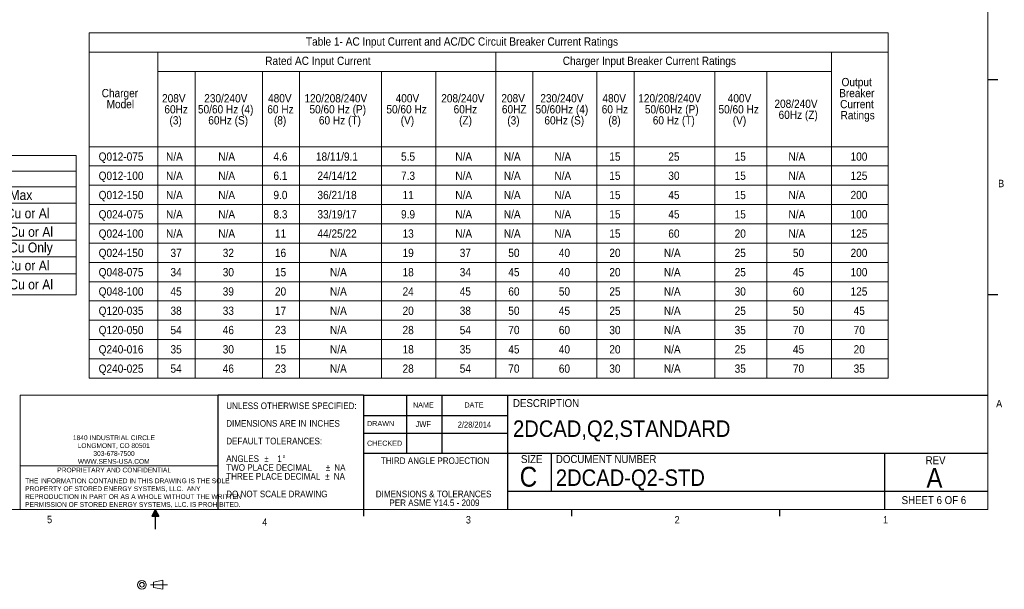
# Paper-space layout '6' of a CAD drawing. Header units: inches. Extents: x 2 to 174, y -5 to 135.
# Tile 9 of 26: x 75 to 174, y -5 to 53. Entities that reach past the tile are written whole.
import ezdxf

# ---------------------------------------------------------------- set-up
doc = ezdxf.new("R2010")
doc.units = ezdxf.units.IN
doc.header["$MEASUREMENT"] = 0
doc.linetypes.add('CENTERX2', pattern=[0.8, 0.5, -0.1, 0.1, -0.1])
doc.layers.add('FORMAT', color=7, linetype='Continuous')
doc.styles.add('SLDTEXTSTYLE0', font='GOTHIC.TTF', dxfattribs={"width": 0.913})
doc.styles.add('SLDTEXTSTYLE1', font='GOTHIC.TTF', dxfattribs={"width": 0.913})
doc.styles.add('SLDTEXTSTYLE3', font='SYMBOL.TTF')

# ---------------------------------------------------------------- blocks, each defined once
blk = doc.blocks.new('Block1_6')
at = {"color": 7, "linetype": 'CENTERX2', "lineweight": 0, "ltscale": 5}
blk.add_line((47.447, 17.942), (49.167, 17.942), dxfattribs=at)
at = {"color": 7, "linetype": 'Continuous', "lineweight": 0, "ltscale": 5}
for p, q in [((47.749, 18.203), (48.698, 18.399)), ((47.749, 18.203), (47.749, 17.68)), ((48.698, 18.399), (48.698, 17.484)), ((48.698, 17.484), (47.749, 17.68))]:
    blk.add_line(p, q, dxfattribs=at)
for radius in [0.436, 0.235]:
    blk.add_circle((46.593, 17.942), radius, dxfattribs=at)
blk = doc.blocks.new('SW_NOTE_55')
at = {"layer": 'FORMAT', "color": 0, "ltscale": 8, "char_height": 0.48, "attachment_point": 1, "style": 'SLDTEXTSTYLE0'}
for s, insert in [('THE INFORMATION CONTAINED IN THIS DRAWING IS THE SOLE ', (0, 0.613)), ('PROPERTY OF STORED ENERGY SYSTEMS, LLC.  ANY ', (0, -0.182)), ('REPRODUCTION IN PART OR AS A WHOLE WITHOUT THE WRITTEN ', (0, -0.977)), ('PERMISSION OF STORED ENERGY SYSTEMS, LLC. IS PROHIBITED.', (0, -1.772))]:
    blk.add_mtext(s, dxfattribs=dict(at, insert=insert))
blk = doc.blocks.new('SW_NOTE_56')
at = {"layer": 'FORMAT', "color": 0, "ltscale": 8, "attachment_point": 1}
for s, insert, char_height, style in [('UNLESS OTHERWISE SPECIFIED:', (0, 0.852), 0.66667, 'SLDTEXTSTYLE0'), ('DIMENSIONS ARE IN ', (0, -0.926), 0.66667, 'SLDTEXTSTYLE0'), ('INCHES', (8.387, -0.926), 0.6667, 'SLDTEXTSTYLE1'), ('DEFAULT TOLERANCES:', (0, -2.704), 0.66667, 'SLDTEXTSTYLE0'), ('ANGLES  ', (0, -4.482), 0.6667, 'SLDTEXTSTYLE0'), ('%%p', (3.842, -4.482), 0.6667, 'SLDTEXTSTYLE0'), ('   1', (4.478, -4.482), 0.6667, 'SLDTEXTSTYLE0'), ('%%d', (5.666, -4.482), 0.6667, 'SLDTEXTSTYLE0'), ('TWO PLACE DECIMAL    ', (0, -5.371), 0.66667, 'SLDTEXTSTYLE0'), ('%%p', (10.044, -5.371), 0.6667, 'SLDTEXTSTYLE0'), (' NA', (10.68, -5.371), 0.6667, 'SLDTEXTSTYLE0'), ('THREE PLACE DECIMAL  ', (0, -6.26), 0.66667, 'SLDTEXTSTYLE0'), ('%%p', (9.987, -6.26), 0.6667, 'SLDTEXTSTYLE0'), (' NA', (10.623, -6.26), 0.6667, 'SLDTEXTSTYLE0'), ('DO NOT SCALE DRAWING', (0, -8.037), 0.66667, 'SLDTEXTSTYLE0')]:
    blk.add_mtext(s, dxfattribs=dict(at, insert=insert, char_height=char_height, style=style))
blk = doc.blocks.new('SW_NOTE_57')
at = {"layer": 'FORMAT', "color": 0, "ltscale": 8, "char_height": 0.66667, "attachment_point": 2, "style": 'SLDTEXTSTYLE0'}
for s, insert in [('DIMENSIONS & TOLERANCES', (5.938, 0.852)), (' PER ASME Y14.5 - 2009', (5.906, -0.037))]:
    blk.add_mtext(s, dxfattribs=dict(at, insert=insert))
blk = doc.blocks.new('SW_NOTE_58')
at = {"layer": 'FORMAT', "color": 0, "ltscale": 8, "char_height": 0.48, "attachment_point": 2, "style": 'SLDTEXTSTYLE1'}
for s, insert in [('1840 INDUSTRIAL CIRCLE', (3.645, 0.613)), ('LONGMONT, CO 80501', (3.623, -0.182)), ('303-678-7500', (3.649, -0.977)), ('WWW.SENS-USA.COM', (3.624, -1.772))]:
    blk.add_mtext(s, dxfattribs=dict(at, insert=insert))
blk = doc.blocks.new('SW_TABLEANNOTATION_7')
at = {"color": 0, "linetype": 'Continuous', "lineweight": 0, "ltscale": 8}
for p, q in [((0, 0), (0, -34.812)), ((80.614, 0), (0, 0)), ((80.614, -34.812), (80.614, 0)), ((0, -1.944), (80.614, -1.944)), ((6.946, -1.944), (6.946, -34.812)), ((41.033, -1.944), (41.033, -34.812)), ((74.891, -1.944), (74.891, -34.812)), ((6.946, -3.889), (74.891, -3.889)), ((10.699, -3.889), (10.699, -34.812)), ((17.488, -3.889), (17.488, -34.812)), ((21.241, -3.889), (21.241, -34.812)), ((29.496, -3.889), (29.496, -34.812)), ((34.982, -3.889), (34.982, -34.812)), ((44.785, -3.889), (44.785, -34.812)), ((51.227, -3.889), (51.227, -34.812)), ((54.98, -3.889), (54.98, -34.812)), ((63.13, -3.889), (63.13, -34.812)), ((68.363, -3.889), (68.363, -34.812)), ((0, -11.507), (80.614, -11.507)), ((0, -13.422), (80.614, -13.422)), ((0, -15.367), (80.614, -15.367)), ((0, -17.311), (80.614, -17.311)), ((0, -19.256), (80.614, -19.256)), ((0, -21.2), (80.614, -21.2)), ((0, -23.145), (80.614, -23.145)), ((0, -25.089), (80.614, -25.089)), ((0, -27.034), (80.614, -27.034)), ((0, -28.978), (80.614, -28.978)), ((0, -30.923), (80.614, -30.923)), ((0, -32.867), (80.614, -32.867)), ((0, -34.812), (80.614, -34.812))]:
    blk.add_line(p, q, dxfattribs=at)
at = {"color": 0, "linetype": 'Continuous', "lineweight": 0, "ltscale": 8, "attachment_point": 1, "style": 'SLDTEXTSTYLE0'}
for s, insert, char_height in [('Table 1- AC Input Current and AC/DC Circuit Breaker Current Ratings', (21.872, -0.463), 0.83333), ('Rated AC Input Current', (17.77, -2.408), 0.83333), ('Charger Input Breaker Current Ratings', (47.788, -2.408), 0.83333), ('Output ', (75.919, -4.55), 0.8333), ('Charger ', (1.263, -5.661), 0.8333), ('Breaker ', (75.675, -5.661), 0.8333), ('Model', (1.762, -6.772), 0.8333), ('208V ', (7.355, -6.184), 0.8333), ('230/240V', (11.613, -6.184), 0.8333), ('480V', (18.051, -6.184), 0.8333), ('120/208/240V', (21.721, -6.184), 0.83333), ('400V', (30.925, -6.184), 0.8333), ('208/240V ', (35.527, -6.184), 0.8333), ('208V', (41.595, -6.184), 0.8333), ('230/240V', (45.525, -6.184), 0.8333), ('480V', (51.789, -6.184), 0.8333), ('120/208/240V', (55.408, -6.184), 0.83333), ('400V', (64.433, -6.184), 0.8333), ('208/240V ', (69.146, -6.74), 0.8333), ('Current ', (75.776, -6.772), 0.8333), ('60Hz', (7.591, -7.295), 0.8333), ('50/60 Hz (4)', (10.978, -7.295), 0.83333), ('60 Hz', (17.98, -7.295), 0.8333), ('50/60 Hz (P)', (22.232, -7.295), 0.83333), ('50/60 Hz', (29.995, -7.295), 0.8333), ('60Hz', (36.776, -7.295), 0.8333), ('60HZ', (41.647, -7.295), 0.8333), ('50/60Hz (4)', (45.044, -7.295), 0.83333), ('60 Hz', (51.718, -7.295), 0.8333), ('50/60Hz (P)', (56.072, -7.295), 0.83333), ('50/60 Hz', (63.503, -7.295), 0.8333), ('60Hz (Z)', (69.565, -7.851), 0.8333), ('Ratings', (75.819, -7.884), 0.8333), ('(3)', (8.104, -8.406), 0.8333), ('60Hz (S)', (12.021, -8.406), 0.8333), ('(8)', (18.646, -8.406), 0.8333), ('60 Hz (T)', (23.182, -8.406), 0.8333), ('(V)', (31.438, -8.406), 0.8333), ('(Z)', (37.33, -8.406), 0.8333), ('(3)', (42.191, -8.406), 0.8333), ('60Hz (S)', (45.934, -8.406), 0.8333), ('(8)', (52.385, -8.406), 0.8333), ('60 Hz (T)', (56.869, -8.406), 0.8333), ('(V)', (64.946, -8.406), 0.8333), ('Q012-075', (0.958, -12.062), 0.8333), ('N/A', (7.757, -12.062), 0.8333), ('N/A', (13.028, -12.062), 0.8333), ('4.6', (18.595, -12.062), 0.8333), ('18/11/9.1', (22.882, -12.062), 0.8333), ('5.5', (31.47, -12.062), 0.8333), ('N/A', (36.942, -12.062), 0.8333), ('N/A', (41.843, -12.062), 0.8333), ('N/A', (46.941, -12.062), 0.8333), ('15', (52.487, -12.062), 0.8333), ('25', (58.439, -12.062), 0.8333), ('15', (65.131, -12.062), 0.8333), ('N/A', (70.562, -12.062), 0.8333), ('100', (76.829, -12.062), 0.8333), ('Q012-100', (0.958, -13.992), 0.8333), ('N/A', (7.757, -13.992), 0.8333), ('N/A', (13.028, -13.992), 0.8333), ('6.1', (18.595, -13.992), 0.8333), ('24/14/12', (23.035, -13.992), 0.8333), ('7.3', (31.47, -13.992), 0.8333), ('N/A', (36.942, -13.992), 0.8333), ('N/A', (41.843, -13.992), 0.8333), ('N/A', (46.941, -13.992), 0.8333), ('15', (52.487, -13.992), 0.8333), ('30', (58.439, -13.992), 0.8333), ('15', (65.131, -13.992), 0.8333), ('N/A', (70.562, -13.992), 0.8333), ('125', (76.829, -13.992), 0.8333), ('N/A', (7.757, -15.936), 0.8333), ('N/A', (13.028, -15.936), 0.8333), ('36/21/18', (23.035, -15.936), 0.8333), ('N/A', (36.942, -15.936), 0.8333), ('N/A', (41.843, -15.936), 0.8333), ('N/A', (46.941, -15.936), 0.8333), ('N/A', (70.562, -15.936), 0.8333), ('Q012-150', (0.958, -15.936), 0.8333), ('9.0', (18.595, -15.936), 0.8333), ('11', (31.623, -15.936), 0.8333), ('15', (52.487, -15.936), 0.8333), ('45', (58.439, -15.936), 0.8333), ('15', (65.131, -15.936), 0.8333), ('200', (76.829, -15.936), 0.8333), ('Q024-075', (0.958, -17.881), 0.8333), ('N/A', (7.757, -17.881), 0.8333), ('N/A', (13.028, -17.881), 0.8333), ('8.3', (18.595, -17.881), 0.8333), ('33/19/17', (23.035, -17.881), 0.8333), ('9.9', (31.47, -17.881), 0.8333), ('N/A', (36.942, -17.881), 0.8333), ('N/A', (41.843, -17.881), 0.8333), ('N/A', (46.941, -17.881), 0.8333), ('15', (52.487, -17.881), 0.8333), ('45', (58.439, -17.881), 0.8333), ('15', (65.131, -17.881), 0.8333), ('N/A', (70.562, -17.881), 0.8333), ('100', (76.829, -17.881), 0.8333), ('Q024-100', (0.958, -19.825), 0.8333), ('N/A', (7.757, -19.825), 0.8333), ('N/A', (13.028, -19.825), 0.8333), ('11', (18.749, -19.825), 0.8333), ('44/25/22', (23.035, -19.825), 0.8333), ('13', (31.623, -19.825), 0.8333), ('N/A', (36.942, -19.825), 0.8333), ('N/A', (41.843, -19.825), 0.8333), ('N/A', (46.941, -19.825), 0.8333), ('15', (52.487, -19.825), 0.8333), ('60', (58.439, -19.825), 0.8333), ('20', (65.131, -19.825), 0.8333), ('N/A', (70.562, -19.825), 0.8333), ('125', (76.829, -19.825), 0.8333), ('Q024-150', (0.958, -21.769), 0.8333), ('37', (8.207, -21.769), 0.8333), ('32', (13.478, -21.769), 0.8333), ('16', (18.749, -21.769), 0.8333), ('N/A', (24.303, -21.769), 0.8333), ('19', (31.623, -21.769), 0.8333), ('37', (37.392, -21.769), 0.8333), ('50', (42.293, -21.769), 0.8333), ('40', (47.39, -21.769), 0.8333), ('20', (52.487, -21.769), 0.8333), ('N/A', (57.989, -21.769), 0.8333), ('25', (65.131, -21.769), 0.8333), ('50', (71.011, -21.769), 0.8333), ('200', (76.829, -21.769), 0.8333), ('Q048-075', (0.958, -23.714), 0.8333), ('34', (8.207, -23.714), 0.8333), ('30', (13.478, -23.714), 0.8333), ('15', (18.749, -23.714), 0.8333), ('N/A', (24.303, -23.714), 0.8333), ('18', (31.623, -23.714), 0.8333), ('34', (37.392, -23.714), 0.8333), ('45', (42.293, -23.714), 0.8333), ('40', (47.39, -23.714), 0.8333), ('20', (52.487, -23.714), 0.8333), ('N/A', (57.989, -23.714), 0.8333), ('25', (65.131, -23.714), 0.8333), ('45', (71.011, -23.714), 0.8333), ('100', (76.829, -23.714), 0.8333), ('Q048-100', (0.958, -25.658), 0.8333), ('45', (8.207, -25.658), 0.8333), ('39', (13.478, -25.658), 0.8333), ('20', (18.749, -25.658), 0.8333), ('N/A', (24.303, -25.658), 0.8333), ('24', (31.623, -25.658), 0.8333), ('45', (37.392, -25.658), 0.8333), ('60', (42.293, -25.658), 0.8333), ('50', (47.39, -25.658), 0.8333), ('25', (52.487, -25.658), 0.8333), ('N/A', (57.989, -25.658), 0.8333), ('30', (65.131, -25.658), 0.8333), ('60', (71.011, -25.658), 0.8333), ('125', (76.829, -25.658), 0.8333), ('Q120-035', (0.958, -27.603), 0.8333), ('38', (8.207, -27.603), 0.8333), ('33', (13.478, -27.603), 0.8333), ('17', (18.749, -27.603), 0.8333), ('N/A', (24.303, -27.603), 0.8333), ('20', (31.623, -27.603), 0.8333), ('38', (37.392, -27.603), 0.8333), ('50', (42.293, -27.603), 0.8333), ('45', (47.39, -27.603), 0.8333), ('25', (52.487, -27.603), 0.8333), ('N/A', (57.989, -27.603), 0.8333), ('25', (65.131, -27.603), 0.8333), ('50', (71.011, -27.603), 0.8333), ('45', (77.137, -27.603), 0.8333), ('Q120-050', (0.958, -29.547), 0.8333), ('54', (8.207, -29.547), 0.8333), ('46', (13.478, -29.547), 0.8333), ('23', (18.749, -29.547), 0.8333), ('N/A', (24.303, -29.547), 0.8333), ('28', (31.623, -29.547), 0.8333), ('54', (37.392, -29.547), 0.8333), ('70', (42.293, -29.547), 0.8333), ('60', (47.39, -29.547), 0.8333), ('30', (52.487, -29.547), 0.8333), ('N/A', (57.989, -29.547), 0.8333), ('35', (65.131, -29.547), 0.8333), ('70', (71.011, -29.547), 0.8333), ('70', (77.137, -29.547), 0.8333), ('Q240-016', (0.958, -31.492), 0.8333), ('35', (8.207, -31.492), 0.8333), ('30', (13.478, -31.492), 0.8333), ('15', (18.749, -31.492), 0.8333), ('N/A', (24.303, -31.492), 0.8333), ('18', (31.623, -31.492), 0.8333), ('35', (37.392, -31.492), 0.8333), ('45', (42.293, -31.492), 0.8333), ('40', (47.39, -31.492), 0.8333), ('20', (52.487, -31.492), 0.8333), ('N/A', (57.989, -31.492), 0.8333), ('25', (65.131, -31.492), 0.8333), ('45', (71.011, -31.492), 0.8333), ('20', (77.137, -31.492), 0.8333), ('Q240-025', (0.958, -33.436), 0.8333), ('54', (8.207, -33.436), 0.8333), ('46', (13.478, -33.436), 0.8333), ('23', (18.749, -33.436), 0.8333), ('N/A', (24.303, -33.436), 0.8333), ('28', (31.623, -33.436), 0.8333), ('54', (37.392, -33.436), 0.8333), ('70', (42.293, -33.436), 0.8333), ('60', (47.39, -33.436), 0.8333), ('30', (52.487, -33.436), 0.8333), ('N/A', (57.989, -33.436), 0.8333), ('35', (65.131, -33.436), 0.8333), ('70', (71.011, -33.436), 0.8333), ('35', (77.137, -33.436), 0.8333)]:
    blk.add_mtext(s, dxfattribs=dict(at, insert=insert, char_height=char_height))
blk = doc.blocks.new('SW_TABLEANNOTATION_8')
at = {"color": 0, "linetype": 'Continuous', "lineweight": 0, "ltscale": 8}
for p, q in [((0, 0), (0, -14.056)), ((37.414, 0), (0, 0)), ((37.414, -14.056), (37.414, 0)), ((0, -1.573), (37.414, -1.573)), ((16.049, -1.573), (16.049, -14.056)), ((0, -3.166), (37.414, -3.166)), ((8.89, -3.166), (8.89, -14.056)), ((26.731, -3.166), (26.731, -14.056)), ((0, -4.804), (37.414, -4.804)), ((8.89, -6.844), (37.414, -6.844)), ((8.89, -8.541), (37.414, -8.541)), ((0, -10.238), (37.414, -10.238)), ((8.89, -11.935), (37.414, -11.935)), ((0, -14.056), (37.414, -14.056))]:
    blk.add_line(p, q, dxfattribs=at)
at = {"color": 0, "linetype": 'Continuous', "lineweight": 0, "ltscale": 8, "char_height": 1, "attachment_point": 1}
for s, insert, style in [('Table 3.  DC Output Wire Gauge Ratings', (5.925, -0.176), 'SLDTEXTSTYLE0'), ('Rated Charger Output', (0.696, -1.759), 'SLDTEXTSTYLE0'), ('Wire Gauge ', (22.631, -1.759), 'SLDTEXTSTYLE0'), ('Volts', (2.923, -3.494), 'SLDTEXTSTYLE0'), ('Current', (10.055, -3.494), 'SLDTEXTSTYLE0'), ('Min', (20.237, -3.494), 'SLDTEXTSTYLE0'), ('Max', (30.683, -3.494), 'SLDTEXTSTYLE0'), ('£', (10.871, -5.299), 'SLDTEXTSTYLE3'), (' 50A', (11.603, -5.334), 'SLDTEXTSTYLE0'), ('# 14 Cu or Al', (17.222, -5.333), 'SLDTEXTSTYLE0'), ('# 2 Cu or Al', (28.274, -5.333), 'SLDTEXTSTYLE0'), ('12V - 48V', (1.441, -7.03), 'SLDTEXTSTYLE0'), ('75 & 100 A', (9.071, -7.202), 'SLDTEXTSTYLE0'), ('# 4 Cu or Al', (17.592, -7.202), 'SLDTEXTSTYLE0'), ('# 2/0 Cu or Al', (27.613, -7.202), 'SLDTEXTSTYLE0'), ('150A', (10.868, -8.779), 'SLDTEXTSTYLE0'), ('# 4 Cu Only', (17.563, -8.779), 'SLDTEXTSTYLE0'), ('# 4/0 Cu Only', (27.584, -8.779), 'SLDTEXTSTYLE0'), ('£ ', (10.889, -10.561), 'SLDTEXTSTYLE3'), ('16A', (11.954, -10.597), 'SLDTEXTSTYLE0'), ('# 14 Cu, #12 Al', (16.456, -10.596), 'SLDTEXTSTYLE0'), ('# 4 Cu or Al', (28.274, -10.596), 'SLDTEXTSTYLE0'), ('120V & 240V', (0.418, -11.656), 'SLDTEXTSTYLE0'), ('³ ', (10.705, -12.47), 'SLDTEXTSTYLE3'), ('25A', (11.769, -12.506), 'SLDTEXTSTYLE0'), ('# 14 Cu, #12 Al', (16.456, -12.505), 'SLDTEXTSTYLE0'), ('# 1/0 Cu or Al', (27.613, -12.505), 'SLDTEXTSTYLE0')]:
    blk.add_mtext(s, dxfattribs=dict(at, insert=insert, style=style))

psp = doc.layouts.new('6')

# ---------------------------------------------------------------- linework, layer by layer
at = {"color": 7, "linetype": 'Continuous', "lineweight": 0, "ltscale": 8}
for p, q in [((94.519, 14.812), (74.551, 14.812)), ((74.551, 14.812), (74.551, 3.285)), ((74.551, 7.692), (94.519, 7.692))]:
    psp.add_line(p, q, dxfattribs=at)
at = {"layer": 'FORMAT', "lineweight": 0, "ltscale": 8}
for q in [(172.183, 133.285), (4.183, 3.285)]:
    psp.add_line((172.183, 3.285), q, dxfattribs=at)
at = {"layer": 'FORMAT', "ltscale": 8}
for p, q in [((172.183, 46.621), (173.183, 46.621)), ((172.183, 24.957), (173.183, 24.957)), ((94.519, 3.285), (94.519, 14.812)), ((109.183, 14.812), (94.519, 14.812)), ((109.183, 14.812), (109.183, 8.958)), ((109.183, 14.812), (123.719, 14.812)), ((113.534, 14.812), (113.534, 8.958)), ((117.095, 14.831), (117.095, 8.958)), ((123.719, 14.812), (123.719, 3.285)), ((123.719, 14.812), (172.183, 14.812)), ((109.183, 12.766), (123.719, 12.766)), ((109.183, 10.974), (123.719, 10.974)), ((109.183, 8.958), (123.719, 8.958)), ((109.183, 8.958), (109.183, 3.285)), ((123.719, 8.958), (172.183, 8.958)), ((128.136, 8.958), (128.136, 5.11)), ((161.75, 8.958), (161.75, 3.285)), ((123.719, 5.11), (172.183, 5.11)), ((88.183, 3.285), (87.847, 2.6)), ((88.183, 3.285), (87.913, 2.6)), ((88.183, 3.285), (88.068, 2.6)), ((88.183, 3.285), (88.536, 2.6)), ((88.183, 3.285), (88.368, 2.6)), ((88.183, 3.285), (88.287, 2.6)), ((109.183, 3.285), (109.183, 2.606)), ((130.183, 3.285), (130.183, 2.606)), ((151.183, 3.285), (151.183, 2.606)), ((87.847, 2.6), (88.536, 2.6))]:
    psp.add_line(p, q, dxfattribs=at)
at = {"layer": 'FORMAT', "color": 7, "ltscale": 8}
psp.add_line((88.183, 3.285), (88.183, 1.303), dxfattribs=at)

# ---------------------------------------------------------------- block references
at = {"color": 7, "linetype": 'Continuous', "lineweight": 0, "ltscale": 8}
for name, p in [('SW_TABLEANNOTATION_7', (81.512, 51.332)), ('SW_TABLEANNOTATION_8', (42.789, 38.969))]:
    psp.add_blockref(name, p, dxfattribs=at)
at = {"layer": 'FORMAT', "color": 7, "ltscale": 8}
for name, p in [('SW_NOTE_56', (95.343, 13.214)), ('SW_NOTE_58', (80.371, 10.137)), ('SW_NOTE_55', (75.052, 5.795)), ('SW_NOTE_57', (110.333, 4.325))]:
    psp.add_blockref(name, p, dxfattribs=at)
at = {"layer": 'FORMAT', "ltscale": 8}
psp.add_blockref('Block1_6', (40.25, -22.252), dxfattribs=at)

# ---------------------------------------------------------------- texts
at = {"layer": 'FORMAT', "color": 7, "ltscale": 8}
for s, insert, char_height, attachment_point, style in [('B', (173.227, 36.517), 0.75, 1, 'SLDTEXTSTYLE0'), ('NAME', (115.236, 14.075), 0.52, 2, 'SLDTEXTSTYLE1'), ('DATE', (120.343, 14.075), 0.52, 2, 'SLDTEXTSTYLE1'), ('DESCRIPTION', (124.28, 14.402), 0.8, 1, 'SLDTEXTSTYLE0'), ('A', (173.03, 14.32), 0.75, 1, 'SLDTEXTSTYLE0'), ('DRAWN', (109.551, 12.2), 0.52, 1, 'SLDTEXTSTYLE1'), ('JWF', (115.226, 12.186), 0.6, 2, 'SLDTEXTSTYLE0'), ('2/28/2014', (120.387, 12.136), 0.6, 2, 'SLDTEXTSTYLE0'), ('2DCAD,Q2,STANDARD', (124.28, 12.258), 1.66667, 1, 'SLDTEXTSTYLE0'), ('CHECKED', (109.553, 10.218), 0.52, 1, 'SLDTEXTSTYLE1'), ('THIRD ANGLE PROJECTION', (116.423, 8.527), 0.66667, 2, 'SLDTEXTSTYLE0'), ('SIZE', (125.083, 8.758), 0.8, 1, 'SLDTEXTSTYLE0'), ('DOCUMENT NUMBER', (128.605, 8.758), 0.8, 1, 'SLDTEXTSTYLE0'), ('REV', (165.916, 8.642), 0.8, 1, 'SLDTEXTSTYLE0'), ('PROPRIETARY AND CONFIDENTIAL', (84.034, 7.498), 0.48, 2, 'SLDTEXTSTYLE1'), ('C', (124.957, 7.579), 2, 1, 'SLDTEXTSTYLE1'), ('2DCAD-Q2-STD', (128.605, 7.319), 1.66667, 1, 'SLDTEXTSTYLE0'), ('A', (166.806, 7.463), 2, 2, 'SLDTEXTSTYLE0'), ('SHEET 6 OF 6', (166.749, 4.623), 0.8, 2, 'SLDTEXTSTYLE0'), ('5', (77.265, 2.647), 0.75, 1, 'SLDTEXTSTYLE0'), ('4', (98.977, 2.38), 0.75, 1, 'SLDTEXTSTYLE0'), ('3', (119.524, 2.615), 0.75, 1, 'SLDTEXTSTYLE0'), ('2', (140.584, 2.615), 0.75, 1, 'SLDTEXTSTYLE0'), ('1', (161.618, 2.615), 0.75, 1, 'SLDTEXTSTYLE0')]:
    psp.add_mtext(s, dxfattribs=dict(at, insert=insert, char_height=char_height, attachment_point=attachment_point, style=style))

doc.saveas('drawing.dxf')
